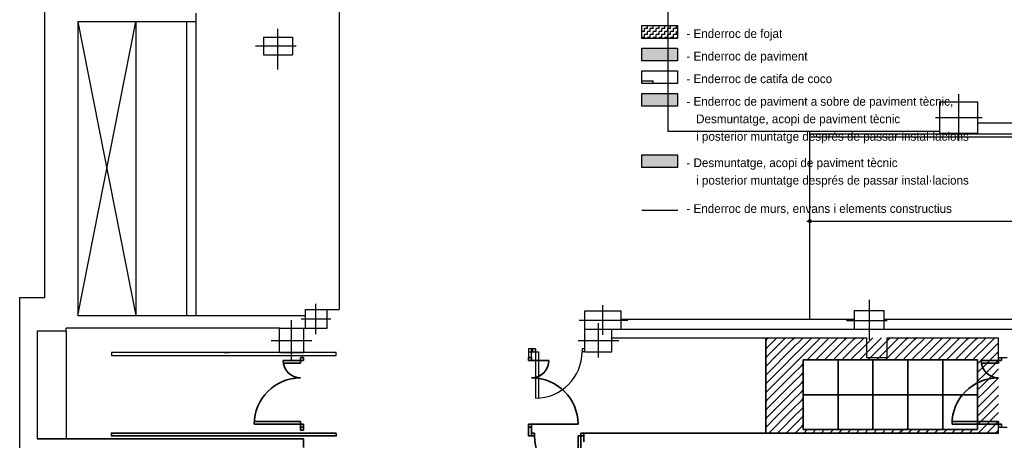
# Model space of a CAD drawing. Header units: metres. Extents: x -1 to 438, y -6 to 52.
# Tile 6 of 10: x 391.1 to 408.04, y 26.32 to 33.55. Entities that reach past the tile are written whole.
import ezdxf

# ---------------------------------------------------------------- set-up
doc = ezdxf.new("R2010")
doc.units = ezdxf.units.M
for name, pattern in [('CONTINUA', [0]), ('PUNKT', [6.35, 0, -6.35]), ('VERDECKT', [9.525, 6.35, -3.175])]:
    doc.linetypes.add(name, pattern=pattern)
for name, color, linetype, lineweight in [('LEGENDA ENDERROCS', 7, 'CONTINUA', 25), ('LEGENDA ENDERROCS TEXT', 7, 'CONTINUA', 25), ('PS-1  MURS ACTUAL', 7, 'CONTINUA', 25), ('PS-1  MURS ENDERROCAT', 7, 'CONTINUA', 25), ('PS-1  SOSTRE ENDERROCAT', 7, 'CONTINUA', 25)]:
    doc.layers.add(name, color=color, linetype=linetype, lineweight=lineweight)
doc.styles.add('Century Gothic', font='txt')

# ---------------------------------------------------------------- blocks, each defined once
blk = doc.blocks.new('OBJETO_COMPLEJO_1')
at = {"layer": 'PS-1  MURS ACTUAL', "transparency": 33554687}
for start, end in [(90, 270), (270, 90)]:
    blk.add_arc((404.696, 30.086), 0.025, start, end, dxfattribs=at)
blk = doc.blocks.new('TRAMA_1')
at = {"layer": 'PS-1  SOSTRE ENDERROCAT', "color": 2, "linetype": 'CONTINUA', "lineweight": 35, "transparency": 33554687}
for p, q in [((403.95, 28.05), (403.98, 28.08)), ((404.1, 28.05), (404.13, 28.08)), ((404.25, 28.05), (404.28, 28.08)), ((404.4, 28.05), (404.43, 28.08)), ((404.55, 28.05), (404.58, 28.08)), ((404.7, 28.05), (404.73, 28.08)), ((404.85, 28.05), (404.88, 28.08)), ((405, 28.05), (405.03, 28.08)), ((405.15, 28.05), (405.18, 28.08)), ((405.3, 28.05), (405.33, 28.08)), ((405.45, 28.05), (405.48, 28.08)), ((405.6, 28.05), (405.63, 28.08)), ((405.75, 28.05), (405.78, 28.08)), ((405.9, 28.05), (405.93, 28.08)), ((406.05, 28.05), (406.08, 28.08)), ((406.2, 28.05), (406.23, 28.08)), ((406.35, 28.05), (406.38, 28.08)), ((406.5, 28.05), (406.53, 28.08)), ((406.65, 28.05), (406.68, 28.08)), ((406.8, 28.05), (406.83, 28.08)), ((406.95, 28.05), (406.98, 28.08)), ((407.1, 28.05), (407.13, 28.08)), ((407.25, 28.05), (407.28, 28.08)), ((407.4, 28.05), (407.43, 28.08)), ((407.55, 28.05), (407.58, 28.08)), ((407.7, 28.05), (407.73, 28.08)), ((407.85, 28.05), (407.88, 28.08)), ((407.85, 27.9), (407.943, 27.993)), ((407.85, 27.75), (407.943, 27.843)), ((404.55, 27.6), (404.583, 27.633)), ((407.85, 27.6), (407.943, 27.693)), ((404.55, 27.45), (404.583, 27.483)), ((407.85, 27.45), (407.943, 27.543)), ((404.55, 27.3), (404.583, 27.333)), ((407.85, 27.3), (407.943, 27.393)), ((404.55, 27.15), (404.583, 27.183)), ((407.85, 27.15), (407.943, 27.243)), ((404.55, 27), (404.583, 27.033)), ((407.85, 27), (407.943, 27.093)), ((404.55, 26.85), (404.583, 26.883)), ((407.85, 26.85), (407.943, 26.943)), ((407.85, 26.7), (407.943, 26.793)), ((404.55, 26.7), (404.583, 26.733)), ((407.85, 26.55), (407.943, 26.643)), ((404.55, 26.55), (404.583, 26.583)), ((404.591, 26.441), (404.651, 26.501)), ((404.741, 26.441), (404.801, 26.501)), ((404.891, 26.441), (404.951, 26.501)), ((405.041, 26.441), (405.101, 26.501)), ((405.191, 26.441), (405.251, 26.501)), ((405.341, 26.441), (405.401, 26.501)), ((405.491, 26.441), (405.551, 26.501)), ((405.641, 26.441), (405.701, 26.501)), ((407.891, 26.441), (407.943, 26.493))]:
    blk.add_line(p, q, dxfattribs=at)
for points in [[(403.936, 28.036), (403.95, 28.05), (403.95, 28.05)], [(403.95, 27.9), (404.1, 28.05), (404.1, 28.05)], [(404.1, 27.9), (404.25, 28.05), (404.25, 28.05)], [(404.25, 27.9), (404.4, 28.05), (404.4, 28.05)], [(404.4, 27.9), (404.55, 28.05), (404.55, 28.05)], [(404.55, 27.9), (404.7, 28.05), (404.7, 28.05)], [(404.7, 27.9), (404.85, 28.05), (404.85, 28.05)], [(404.85, 27.9), (405, 28.05), (405, 28.05)], [(405, 27.9), (405.15, 28.05), (405.15, 28.05)], [(405.15, 27.9), (405.3, 28.05), (405.3, 28.05)], [(405.3, 27.9), (405.45, 28.05), (405.45, 28.05)], [(405.45, 27.9), (405.6, 28.05), (405.6, 28.05)], [(405.6, 27.9), (405.75, 28.05), (405.75, 28.05)], [(405.75, 27.9), (405.9, 28.05), (405.9, 28.05)], [(405.9, 27.9), (406.05, 28.05), (406.05, 28.05)], [(406.05, 27.9), (406.2, 28.05), (406.2, 28.05)], [(406.2, 27.9), (406.35, 28.05), (406.35, 28.05)], [(406.35, 27.9), (406.5, 28.05), (406.5, 28.05)], [(406.5, 27.9), (406.65, 28.05), (406.65, 28.05)], [(406.65, 27.9), (406.8, 28.05), (406.8, 28.05)], [(406.8, 27.9), (406.95, 28.05), (406.95, 28.05)], [(406.95, 27.9), (407.1, 28.05), (407.1, 28.05)], [(407.1, 27.9), (407.25, 28.05), (407.25, 28.05)], [(407.25, 27.9), (407.4, 28.05), (407.4, 28.05)], [(407.4, 27.9), (407.55, 28.05), (407.55, 28.05)], [(407.55, 27.9), (407.7, 28.05), (407.7, 28.05)], [(407.7, 27.9), (407.85, 28.05), (407.85, 28.05)], [(403.936, 27.886), (403.95, 27.9), (403.95, 27.9)], [(403.95, 27.75), (404.1, 27.9), (404.1, 27.9)], [(404.1, 27.75), (404.25, 27.9), (404.25, 27.9)], [(404.25, 27.75), (404.4, 27.9), (404.4, 27.9)], [(404.4, 27.75), (404.55, 27.9), (404.55, 27.9)], [(404.55, 27.75), (404.7, 27.9), (404.7, 27.9)], [(404.7, 27.75), (404.85, 27.9), (404.85, 27.9)], [(404.85, 27.75), (405, 27.9), (405, 27.9)], [(405, 27.75), (405.15, 27.9), (405.15, 27.9)], [(405.15, 27.75), (405.3, 27.9), (405.3, 27.9)], [(405.3, 27.75), (405.45, 27.9), (405.45, 27.9)], [(405.45, 27.75), (405.6, 27.9), (405.6, 27.9)], [(405.6, 27.75), (405.75, 27.9), (405.75, 27.9)], [(405.75, 27.75), (405.9, 27.9), (405.9, 27.9)], [(405.9, 27.75), (406.05, 27.9), (406.05, 27.9)], [(406.05, 27.75), (406.2, 27.9), (406.2, 27.9)], [(406.2, 27.75), (406.35, 27.9), (406.35, 27.9)], [(406.35, 27.75), (406.5, 27.9), (406.5, 27.9)], [(406.5, 27.75), (406.65, 27.9), (406.65, 27.9)], [(406.65, 27.75), (406.8, 27.9), (406.8, 27.9)], [(406.8, 27.75), (406.95, 27.9), (406.95, 27.9)], [(406.95, 27.75), (407.1, 27.9), (407.1, 27.9)], [(407.1, 27.75), (407.25, 27.9), (407.25, 27.9)], [(407.25, 27.75), (407.4, 27.9), (407.4, 27.9)], [(407.4, 27.75), (407.55, 27.9), (407.55, 27.9)], [(407.55, 27.75), (407.7, 27.9), (407.7, 27.9)], [(407.7, 27.75), (407.85, 27.9), (407.85, 27.9)], [(403.936, 27.736), (403.95, 27.75), (403.95, 27.75)], [(403.95, 27.6), (404.1, 27.75), (404.1, 27.75)], [(404.1, 27.6), (404.25, 27.75), (404.25, 27.75)], [(404.25, 27.6), (404.4, 27.75), (404.4, 27.75)], [(404.4, 27.6), (404.55, 27.75), (404.55, 27.75)], [(404.651, 27.701), (404.7, 27.75), (404.7, 27.75)], [(404.801, 27.701), (404.85, 27.75), (404.85, 27.75)], [(404.951, 27.701), (405, 27.75), (405, 27.75)], [(405.101, 27.701), (405.15, 27.75), (405.15, 27.75)], [(405.251, 27.701), (405.3, 27.75), (405.3, 27.75)], [(405.401, 27.701), (405.45, 27.75), (405.45, 27.75)], [(405.551, 27.701), (405.6, 27.75), (405.6, 27.75)], [(405.701, 27.701), (405.75, 27.75), (405.75, 27.75)], [(405.851, 27.701), (405.9, 27.75), (405.9, 27.75)], [(406.001, 27.701), (406.05, 27.75), (406.05, 27.75)], [(406.151, 27.701), (406.2, 27.75), (406.2, 27.75)], [(406.301, 27.701), (406.35, 27.75), (406.35, 27.75)], [(406.451, 27.701), (406.5, 27.75), (406.5, 27.75)], [(406.601, 27.701), (406.65, 27.75), (406.65, 27.75)], [(406.751, 27.701), (406.8, 27.75), (406.8, 27.75)], [(406.901, 27.701), (406.95, 27.75), (406.95, 27.75)], [(407.051, 27.701), (407.1, 27.75), (407.1, 27.75)], [(407.201, 27.701), (407.25, 27.75), (407.25, 27.75)], [(407.351, 27.701), (407.4, 27.75), (407.4, 27.75)], [(407.501, 27.701), (407.55, 27.75), (407.55, 27.75)], [(407.583, 27.633), (407.7, 27.75), (407.7, 27.75)], [(407.7, 27.6), (407.85, 27.75), (407.85, 27.75)], [(403.936, 27.586), (403.95, 27.6), (403.95, 27.6)], [(403.95, 27.45), (404.1, 27.6), (404.1, 27.6)], [(404.1, 27.45), (404.25, 27.6), (404.25, 27.6)], [(404.25, 27.45), (404.4, 27.6), (404.4, 27.6)], [(404.4, 27.45), (404.55, 27.6), (404.55, 27.6)], [(407.583, 27.483), (407.7, 27.6), (407.7, 27.6)], [(407.7, 27.45), (407.85, 27.6), (407.85, 27.6)], [(403.936, 27.436), (403.95, 27.45), (403.95, 27.45)], [(403.936, 27.286), (403.95, 27.3), (403.95, 27.3)], [(403.95, 27.3), (404.1, 27.45), (404.1, 27.45)], [(403.95, 27.15), (404.1, 27.3), (404.1, 27.3)], [(404.1, 27.3), (404.25, 27.45), (404.25, 27.45)], [(404.1, 27.15), (404.25, 27.3), (404.25, 27.3)], [(404.25, 27.3), (404.4, 27.45), (404.4, 27.45)], [(404.25, 27.15), (404.4, 27.3), (404.4, 27.3)], [(404.4, 27.3), (404.55, 27.45), (404.55, 27.45)], [(404.4, 27.15), (404.55, 27.3), (404.55, 27.3)], [(407.583, 27.333), (407.7, 27.45), (407.7, 27.45)], [(407.583, 27.183), (407.7, 27.3), (407.7, 27.3)], [(407.7, 27.3), (407.85, 27.45), (407.85, 27.45)], [(407.7, 27.15), (407.85, 27.3), (407.85, 27.3)], [(403.936, 27.136), (403.95, 27.15), (403.95, 27.15)], [(403.95, 27), (404.1, 27.15), (404.1, 27.15)], [(404.1, 27), (404.25, 27.15), (404.25, 27.15)], [(404.25, 27), (404.4, 27.15), (404.4, 27.15)], [(404.4, 27), (404.55, 27.15), (404.55, 27.15)], [(407.583, 27.033), (407.7, 27.15), (407.7, 27.15)], [(407.7, 27), (407.85, 27.15), (407.85, 27.15)], [(403.936, 26.986), (403.95, 27), (403.95, 27)], [(403.95, 26.85), (404.1, 27), (404.1, 27)], [(404.1, 26.85), (404.25, 27), (404.25, 27)], [(404.25, 26.85), (404.4, 27), (404.4, 27)], [(404.4, 26.85), (404.55, 27), (404.55, 27)], [(407.583, 26.883), (407.7, 27), (407.7, 27)], [(407.7, 26.85), (407.85, 27), (407.85, 27)], [(403.936, 26.836), (403.95, 26.85), (403.95, 26.85)], [(403.95, 26.7), (404.1, 26.85), (404.1, 26.85)], [(404.1, 26.7), (404.25, 26.85), (404.25, 26.85)], [(404.25, 26.7), (404.4, 26.85), (404.4, 26.85)], [(404.4, 26.7), (404.55, 26.85), (404.55, 26.85)], [(407.583, 26.733), (407.7, 26.85), (407.7, 26.85)], [(407.7, 26.7), (407.85, 26.85), (407.85, 26.85)], [(403.936, 26.686), (403.95, 26.7), (403.95, 26.7)], [(403.95, 26.55), (404.1, 26.7), (404.1, 26.7)], [(404.1, 26.55), (404.25, 26.7), (404.25, 26.7)], [(404.25, 26.55), (404.4, 26.7), (404.4, 26.7)], [(404.4, 26.55), (404.55, 26.7), (404.55, 26.7)], [(407.583, 26.583), (407.7, 26.7), (407.7, 26.7)], [(407.7, 26.55), (407.85, 26.7), (407.85, 26.7)], [(403.936, 26.536), (403.95, 26.55), (403.95, 26.55)], [(403.991, 26.441), (404.1, 26.55), (404.1, 26.55)], [(404.141, 26.441), (404.25, 26.55), (404.25, 26.55)], [(404.291, 26.441), (404.4, 26.55), (404.4, 26.55)], [(404.441, 26.441), (404.55, 26.55), (404.55, 26.55)], [(405.791, 26.441), (405.795, 26.445), (405.795, 26.445), (405.851, 26.501)], [(405.941, 26.441), (405.95, 26.45), (405.95, 26.45), (406.001, 26.501)], [(406.091, 26.441), (406.105, 26.455), (406.105, 26.455), (406.151, 26.501)], [(406.241, 26.441), (406.259, 26.459), (406.259, 26.459), (406.301, 26.501)], [(406.391, 26.441), (406.414, 26.464), (406.414, 26.464), (406.451, 26.501)], [(406.541, 26.441), (406.569, 26.469), (406.569, 26.469), (406.601, 26.501)], [(406.691, 26.441), (406.724, 26.474), (406.724, 26.474), (406.751, 26.501)], [(406.841, 26.441), (406.879, 26.479), (406.879, 26.479), (406.901, 26.501)], [(406.991, 26.441), (407.002, 26.452), (407.002, 26.452), (407.034, 26.484), (407.034, 26.484), (407.051, 26.501)], [(407.141, 26.441), (407.166, 26.466), (407.166, 26.466), (407.189, 26.489), (407.189, 26.489), (407.201, 26.501)], [(407.291, 26.441), (407.33, 26.48), (407.33, 26.48), (407.344, 26.494), (407.344, 26.494), (407.351, 26.501)], [(407.441, 26.441), (407.494, 26.494), (407.494, 26.494), (407.498, 26.498), (407.498, 26.498), (407.501, 26.501)], [(407.591, 26.441), (407.7, 26.55), (407.7, 26.55)], [(407.741, 26.441), (407.85, 26.55), (407.85, 26.55)]]:
    blk.add_lwpolyline(points, dxfattribs=at)

msp = doc.modelspace()

# ---------------------------------------------------------------- hatches: boundary and pattern name
at = {"layer": 'LEGENDA ENDERROCS', "linetype": 'CONTINUA', "lineweight": -3, "transparency": 33554687}
h = msp.add_hatch(dxfattribs=at)
h.set_pattern_fill('TRAMA', color=51, scale=0.05, angle=90, style=0, pattern_type=2)
h.set_pattern_definition([(90, (-0.1, 0.1), (-0.05, 0.05), [0.05, -0.05]), (180, (-0.1, 0.1), (-0.05, -0.05), [0.05, -0.05])])
h.paths.add_polyline_path([(401.806, 33.231), (402.418, 33.231), (402.418, 33.452), (401.806, 33.452)], flags=0)
at = {"layer": 'LEGENDA ENDERROCS', "linetype": 'CONTINUA', "lineweight": 25, "transparency": 33554508}
h = msp.add_hatch(color=7, dxfattribs=at)
h.set_gradient(color1=(222, 222, 133), color2=(222, 222, 133), one_color=1, name='INVSPHERICAL')
h.paths.add_polyline_path([(401.806, 32.843), (402.418, 32.843), (402.418, 33.063), (401.806, 33.063)], flags=0)
at = {"layer": 'LEGENDA ENDERROCS', "linetype": 'CONTINUA', "lineweight": -3, "transparency": 33554687}
h = msp.add_hatch(dxfattribs=at)
h.set_pattern_fill('TRAMA', color=51, scale=0.5, style=0, pattern_type=2)
h.set_pattern_definition([(0, (1, 1), (0.5, 0.5), [0.5, -0.5]), (90, (1, 1), (-0.5, 0.5), [0.5, -0.5])])
h.paths.add_polyline_path([(401.806, 32.454), (402.418, 32.454), (402.418, 32.675), (401.806, 32.675)], flags=0)
at = {"layer": 'LEGENDA ENDERROCS', "linetype": 'CONTINUA', "lineweight": 25, "transparency": 33554483}
h = msp.add_hatch(color=7, dxfattribs=at)
h.set_gradient(color1=(255, 174, 53), color2=(255, 174, 53), one_color=1, name='INVSPHERICAL')
h.paths.add_polyline_path([(401.806, 32.065), (402.418, 32.065), (402.418, 32.286), (401.806, 32.286)], flags=0)
h = msp.add_hatch(color=7, dxfattribs=at)
h.set_gradient(color1=(225, 64, 0), color2=(225, 64, 0), one_color=1, name='INVSPHERICAL')
h.paths.add_polyline_path([(401.806, 31.008), (402.418, 31.008), (402.418, 31.229), (401.806, 31.229)], flags=0)

# ---------------------------------------------------------------- linework, layer by layer
at = {"layer": 'LEGENDA ENDERROCS', "color": 51, "linetype": 'CONTINUA', "lineweight": -3, "transparency": 33554687}
msp.add_line((401.804, 30.277), (402.424, 30.277), dxfattribs=at)
at = {"layer": 'LEGENDA ENDERROCS TEXT', "color": 7, "linetype": 'CONTINUA', "lineweight": 25, "transparency": 33554687}
for points in [[(401.806, 33.452), (402.418, 33.452), (402.418, 33.231), (401.806, 33.231), (401.806, 33.452)], [(401.806, 33.063), (402.418, 33.063), (402.418, 32.843), (401.806, 32.843), (401.806, 33.063)], [(401.806, 32.675), (402.418, 32.675), (402.418, 32.454), (401.806, 32.454), (401.806, 32.675)], [(401.806, 32.286), (402.418, 32.286), (402.418, 32.065), (401.806, 32.065), (401.806, 32.286)], [(401.806, 31.229), (402.418, 31.229), (402.418, 31.008), (401.806, 31.008), (401.806, 31.229)]]:
    msp.add_lwpolyline(points, close=True, dxfattribs=at)
at = {"layer": 'PS-1  MURS ACTUAL', "transparency": 33554687}
for p, q in [((391.521, 52.334), (391.521, 28.77)), ((394.126, 33.665), (394.126, 33.515)), ((394.126, 33.515), (392.096, 33.515)), ((392.096, 33.515), (392.096, 28.465)), ((395.291, 33.251), (395.791, 33.251)), ((395.291, 33.251), (395.291, 32.951)), ((395.791, 33.251), (395.791, 32.951)), ((395.291, 32.951), (395.791, 32.951)), ((406.936, 32.141), (407.586, 32.141)), ((406.936, 31.601), (406.936, 32.141)), ((407.586, 31.601), (407.586, 32.141)), ((407.586, 31.781), (410.444, 31.781)), ((404.696, 28.401), (404.696, 31.631)), ((406.936, 31.631), (404.696, 31.631)), ((410.513, 31.581), (404.696, 31.581)), ((410.53, 31.531), (404.696, 31.531)), ((406.936, 31.601), (407.586, 31.601)), ((404.646, 30.086), (414.897, 30.086)), ((391.096, 28.77), (391.096, 13.281)), ((391.521, 28.77), (391.096, 28.77)), ((396.016, 28.565), (396.386, 28.565)), ((396.016, 28.245), (396.016, 28.565)), ((396.386, 28.245), (396.386, 28.565)), ((400.826, 28.541), (401.446, 28.541)), ((400.826, 27.841), (400.826, 28.541)), ((401.446, 28.23), (401.446, 28.541)), ((401.446, 28.23), (401.446, 28.541)), ((405.466, 28.23), (405.466, 28.55)), ((405.466, 28.55), (405.976, 28.55)), ((405.976, 28.23), (405.976, 28.55)), ((392.096, 28.465), (396.016, 28.465)), ((394.65, 28.465), (395.986, 28.465)), ((401.446, 28.401), (405.466, 28.401)), ((405.976, 28.401), (409.526, 28.401)), ((391.396, 28.195), (391.396, 26.341)), ((391.896, 28.195), (391.396, 28.195)), ((395.566, 28.245), (391.896, 28.245)), ((391.896, 28.195), (391.896, 28.245)), ((395.516, 28.245), (392.096, 28.245)), ((395.566, 28.245), (395.986, 28.245)), ((395.566, 27.825), (395.566, 28.245)), ((395.986, 27.825), (395.986, 28.245)), ((395.986, 28.245), (396.016, 28.245)), ((396.016, 28.245), (396.386, 28.245)), ((400.826, 28.23), (401.446, 28.23)), ((401.286, 27.841), (401.286, 28.23)), ((401.446, 28.23), (405.466, 28.23)), ((401.446, 28.23), (405.466, 28.23)), ((405.466, 28.23), (406.026, 28.23)), ((405.976, 28.23), (409.526, 28.23)), ((406.026, 28.23), (409.396, 28.23)), ((401.286, 28.08), (405.676, 28.08)), ((405.676, 27.74), (405.676, 28.08)), ((405.676, 27.74), (405.676, 28.08)), ((406.026, 28.08), (407.943, 28.08)), ((406.026, 27.74), (406.026, 28.08)), ((407.943, 27.741), (407.943, 28.08)), ((395.566, 27.825), (395.986, 27.825)), ((399.926, 27.841), (399.926, 27.891)), ((399.926, 27.841), (400.026, 27.841)), ((399.976, 27.891), (399.976, 27.041)), ((400.026, 27.841), (400.026, 27.042)), ((400.776, 27.891), (400.776, 27.841)), ((400.826, 27.891), (400.776, 27.891)), ((400.826, 27.841), (400.776, 27.841)), ((400.826, 27.841), (401.286, 27.841)), ((395.981, 27.691), (395.631, 27.691)), ((395.931, 27.641), (395.636, 27.641)), ((395.931, 27.741), (395.931, 27.641)), ((395.931, 27.741), (395.981, 27.741)), ((395.981, 27.691), (395.981, 27.741)), ((399.906, 27.741), (399.856, 27.741)), ((399.856, 27.691), (399.856, 27.741)), ((399.906, 27.741), (399.906, 27.691)), ((405.676, 27.74), (406.026, 27.74)), ((407.993, 27.691), (407.643, 27.691)), ((407.943, 27.641), (407.647, 27.641)), ((407.943, 27.741), (408.093, 27.741)), ((407.943, 27.741), (407.943, 27.641)), ((407.993, 27.691), (407.993, 27.741)), ((395.931, 26.641), (395.133, 26.641)), ((395.931, 26.541), (395.931, 26.641)), ((407.943, 26.641), (407.145, 26.641)), ((407.943, 26.541), (407.943, 26.641)), ((395.981, 26.591), (395.131, 26.591)), ((395.931, 26.541), (395.981, 26.541)), ((395.981, 26.591), (395.981, 26.541)), ((399.856, 26.591), (399.856, 26.541)), ((399.906, 26.541), (399.856, 26.541)), ((399.906, 26.591), (399.906, 26.541)), ((399.906, 26.441), (399.956, 26.441)), ((399.906, 26.391), (399.906, 26.441)), ((399.956, 26.441), (399.956, 26.391)), ((400.756, 26.441), (400.756, 25.591)), ((400.756, 26.441), (400.806, 26.441)), ((400.806, 26.441), (407.943, 26.441)), ((400.806, 26.441), (400.806, 26.291)), ((407.993, 26.591), (407.143, 26.591)), ((407.943, 26.441), (407.943, 26.541)), ((407.943, 26.541), (408.093, 26.541)), ((407.993, 26.591), (407.993, 26.541)), ((391.396, 26.341), (395.981, 26.341)), ((395.981, 26.341), (395.981, 26.191)), ((399.906, 26.391), (399.956, 26.391)), ((400.706, 26.391), (400.706, 25.592)), ((400.806, 26.391), (400.706, 26.391))]:
    msp.add_line(p, q, dxfattribs=at)
at = {"layer": 'PS-1  MURS ACTUAL', "color": 180, "linetype": 'CONTINUA', "transparency": 33554687}
for p, q in [((396.596, 51.481), (396.596, 28.565)), ((402.251, 34.386), (402.251, 31.631)), ((392.096, 28.465), (393.096, 33.515)), ((392.096, 33.515), (393.096, 28.465)), ((395.541, 32.696), (395.541, 33.396)), ((395.156, 33.101), (395.856, 33.101)), ((407.261, 31.471), (407.261, 32.271)), ((406.861, 31.871), (407.661, 31.871)), ((404.696, 31.631), (402.251, 31.631)), ((396.193, 28.145), (396.193, 28.665)), ((401.136, 28.13), (401.136, 28.641)), ((401.136, 28.13), (401.136, 28.641)), ((405.721, 28.043), (405.721, 28.733)), ((396.386, 28.565), (396.596, 28.565)), ((395.776, 27.685), (395.776, 28.385)), ((395.942, 28.405), (396.452, 28.405)), ((400.726, 28.385), (401.566, 28.385)), ((400.726, 28.385), (401.566, 28.385)), ((401.056, 27.741), (401.056, 28.33)), ((405.328, 28.376), (406.028, 28.376)), ((395.426, 28.035), (396.126, 28.035)), ((400.706, 28.035), (401.406, 28.035))]:
    msp.add_line(p, q, dxfattribs=at)
at = {"layer": 'PS-1  MURS ACTUAL', "color": 180, "linetype": 'PUNKT', "lineweight": 13, "transparency": 33554687}
msp.add_line((403.936, 40.611), (403.936, 28.401), dxfattribs=at)
msp.add_line((403.936, 40.611), (403.936, 28.401), dxfattribs=at)
at = {"layer": 'PS-1  MURS ACTUAL', "color": 180, "transparency": 33554687}
for p, q in [((393.096, 33.515), (393.096, 28.465)), ((393.966, 33.515), (393.966, 28.465)), ((394.126, 33.515), (394.126, 28.465)), ((391.896, 28.195), (391.896, 26.341))]:
    msp.add_line(p, q, dxfattribs=at)
at = {"layer": 'PS-1  MURS ACTUAL', "linetype": 'PUNKT', "transparency": 33554687}
for p, q in [((394.61, 27.825), (399.856, 27.825)), ((394.61, 26.391), (399.856, 26.391))]:
    msp.add_line(p, q, dxfattribs=at)
at = {"layer": 'PS-1  MURS ACTUAL', "linetype": 'VERDECKT', "transparency": 33554687}
for p, q in [((399.856, 27.691), (400.206, 27.691)), ((399.856, 26.591), (400.706, 26.591))]:
    msp.add_line(p, q, dxfattribs=at)
at = {"layer": 'PS-1  MURS ACTUAL', "transparency": 33554687}
for points in [[(396.544, 27.825), (392.674, 27.825), (392.674, 27.775), (396.544, 27.775), (396.544, 27.825)], [(399.856, 27.891), (399.856, 27.841), (399.976, 27.841), (399.976, 27.891), (399.856, 27.891)], [(399.856, 27.891), (399.856, 27.741), (399.906, 27.741), (399.906, 27.891), (399.856, 27.891)], [(396.544, 26.441), (392.674, 26.441), (392.674, 26.391), (396.544, 26.391), (396.544, 26.441)], [(395.931, 26.591), (395.931, 26.491), (395.981, 26.491), (395.981, 26.591), (395.931, 26.591)], [(399.856, 26.541), (399.856, 26.391), (399.906, 26.391), (399.906, 26.541), (399.856, 26.541)]]:
    msp.add_lwpolyline(points, close=True, dxfattribs=at)
for centre, radius, start, end in [((399.976, 27.841), 0.8, 270, 0), ((395.931, 27.691), 0.3, 180, 270), ((407.943, 27.691), 0.3, 180, 270), ((395.931, 26.591), 0.8, 90, 180), ((407.943, 26.591), 0.8, 90, 180), ((400.756, 26.391), 0.8, 180, 270)]:
    msp.add_arc(centre, radius, start, end, dxfattribs=at)
at = {"layer": 'PS-1  MURS ACTUAL', "linetype": 'VERDECKT', "transparency": 33554687}
for centre, radius, start, end in [((399.906, 27.691), 0.3, 270, 0), ((399.906, 26.591), 0.8, 0, 90)]:
    msp.add_arc(centre, radius, start, end, dxfattribs=at)
at = {"layer": 'PS-1  MURS ENDERROCAT', "color": 2, "linetype": 'CONTINUA', "lineweight": 35, "transparency": 33554687}
for p, q in [((395.981, 27.691), (395.631, 27.691)), ((395.931, 27.641), (395.636, 27.641)), ((395.931, 27.741), (395.931, 27.641)), ((395.931, 27.741), (395.981, 27.741)), ((395.981, 27.691), (395.981, 27.741)), ((399.906, 27.741), (399.856, 27.741)), ((399.856, 27.691), (399.856, 27.741)), ((399.856, 27.691), (400.206, 27.691)), ((399.906, 27.741), (399.906, 27.691)), ((407.993, 27.691), (407.643, 27.691)), ((407.943, 27.641), (407.647, 27.641)), ((407.943, 27.741), (407.943, 27.641)), ((407.993, 27.691), (407.993, 27.741)), ((395.931, 26.641), (395.133, 26.641)), ((395.931, 26.541), (395.931, 26.641)), ((407.943, 26.641), (407.145, 26.641)), ((407.943, 26.541), (407.943, 26.641)), ((395.981, 26.591), (395.131, 26.591)), ((395.931, 26.541), (395.981, 26.541)), ((395.981, 26.591), (395.981, 26.541)), ((399.856, 26.591), (399.856, 26.541)), ((399.856, 26.591), (400.706, 26.591)), ((399.906, 26.541), (399.856, 26.541)), ((399.906, 26.591), (399.906, 26.541)), ((399.906, 26.441), (399.956, 26.441)), ((399.906, 26.391), (399.906, 26.441)), ((399.956, 26.441), (399.956, 26.391)), ((400.756, 26.441), (400.756, 25.591)), ((400.756, 26.441), (400.806, 26.441)), ((400.806, 26.441), (400.806, 26.291)), ((407.993, 26.591), (407.143, 26.591)), ((407.993, 26.591), (407.993, 26.541)), ((391.396, 26.341), (395.981, 26.341)), ((395.981, 26.341), (395.981, 26.191)), ((399.906, 26.391), (399.956, 26.391)), ((400.706, 26.391), (400.706, 25.592)), ((400.806, 26.391), (400.706, 26.391))]:
    msp.add_line(p, q, dxfattribs=at)
at = {"layer": 'PS-1  MURS ENDERROCAT', "lineweight": 35, "transparency": 33554687}
msp.add_line((400.806, 26.441), (407.943, 26.441), dxfattribs=at)
at = {"layer": 'PS-1  MURS ENDERROCAT', "color": 2, "linetype": 'PUNKT', "lineweight": 35, "transparency": 33554687}
msp.add_line((394.61, 26.391), (399.856, 26.391), dxfattribs=at)
at = {"layer": 'PS-1  MURS ENDERROCAT', "color": 2, "linetype": 'CONTINUA', "lineweight": 35, "transparency": 33554687}
for points in [[(396.544, 26.441), (392.674, 26.441), (392.674, 26.391), (396.544, 26.391), (396.544, 26.441)], [(395.931, 26.591), (395.931, 26.491), (395.981, 26.491), (395.981, 26.591), (395.931, 26.591)], [(399.856, 26.541), (399.856, 26.391), (399.906, 26.391), (399.906, 26.541), (399.856, 26.541)]]:
    msp.add_lwpolyline(points, close=True, dxfattribs=at)
for centre, radius, start, end in [((395.931, 27.691), 0.3, 180, 270), ((399.906, 27.691), 0.3, 270, 0), ((407.943, 27.691), 0.3, 180, 270), ((395.931, 26.591), 0.8, 90, 180), ((399.906, 26.591), 0.8, 0, 90), ((407.943, 26.591), 0.8, 90, 180), ((400.756, 26.391), 0.8, 180, 270)]:
    msp.add_arc(centre, radius, start, end, dxfattribs=at)
at = {"layer": 'PS-1  SOSTRE ENDERROCAT', "lineweight": 35, "transparency": 33554687}
for p, q in [((403.936, 28.08), (403.936, 26.441)), ((404.583, 27.701), (407.583, 27.701)), ((404.583, 26.501), (404.583, 27.701)), ((405.183, 26.501), (405.183, 27.701)), ((405.783, 26.501), (405.783, 27.701)), ((406.383, 26.501), (406.383, 27.701)), ((406.983, 26.501), (406.983, 27.701)), ((407.583, 26.501), (407.583, 27.701)), ((404.583, 27.101), (407.583, 27.101)), ((404.583, 26.501), (407.583, 26.501))]:
    msp.add_line(p, q, dxfattribs=at)

# ---------------------------------------------------------------- block references
at = {"layer": 'PS-1  MURS ACTUAL', "transparency": 33554687}
msp.add_blockref('OBJETO_COMPLEJO_1', (0, 0), dxfattribs=at)
at = {"layer": 'PS-1  SOSTRE ENDERROCAT', "color": 2, "linetype": 'CONTINUA', "lineweight": 35, "transparency": 33554687}
msp.add_blockref('TRAMA_1', (0, 0), dxfattribs=at)

# ---------------------------------------------------------------- texts
at = {"layer": 'LEGENDA ENDERROCS TEXT', "color": 7, "linetype": 'CONTINUA', "lineweight": 25, "transparency": 33554687, "char_height": 0.15, "attachment_point": 1, "style": 'Century Gothic'}
for s, insert, width in [('-\\~Enderroc\\~de\\~fojat', (402.571, 33.39), 1.9675), ('-\\~Enderroc\\~de\\~paviment\\~', (402.571, 33.001), 2.5375), ('-\\~Enderroc\\~de\\~catifa\\~de\\~coco\\~', (402.571, 32.612), 3.1025), ('-\\~Enderroc\\~de\\~murs,\\~envans\\~i\\~elements\\~constructius', (402.571, 30.379), 5.1475)]:
    msp.add_mtext(s, dxfattribs=dict(at, insert=insert, width=width))
at = {"layer": 'LEGENDA ENDERROCS TEXT', "color": 7, "linetype": 'CONTINUA', "lineweight": 25, "transparency": 33554687, "char_height": 0.15, "width": 5.5, "attachment_point": 1, "line_spacing_factor": 1.204819, "style": 'Century Gothic'}
for s, insert in [('\\A1;{\\fCentury Gothic|i0|b0;\\H0.150000;\\W1.000000;\\C7;- Enderroc de paviment a sobre de paviment tècnic, }\\P{\\fCentury Gothic|i0|b0;\\H0.150000;\\W1.000000;\\C7;   Desmuntatge, acopi de paviment tècnic }\\P{\\fCentury Gothic|i0|b0;\\H0.150000;\\W1.000000;\\C7;   i posterior muntatge després de passar instal·lacions}\\P', (402.571, 32.223)), ('\\A1;{\\fCentury Gothic|i0|b0;\\H0.150000;\\W1.000000;\\C7;- Desmuntatge, acopi de paviment tècnic }\\P{\\fCentury Gothic|i0|b0;\\H0.150000;\\W1.000000;\\C7;   i posterior muntatge després de passar instal·lacions}\\P', (402.571, 31.167))]:
    msp.add_mtext(s, dxfattribs=dict(at, insert=insert))

doc.saveas('drawing.dxf')
